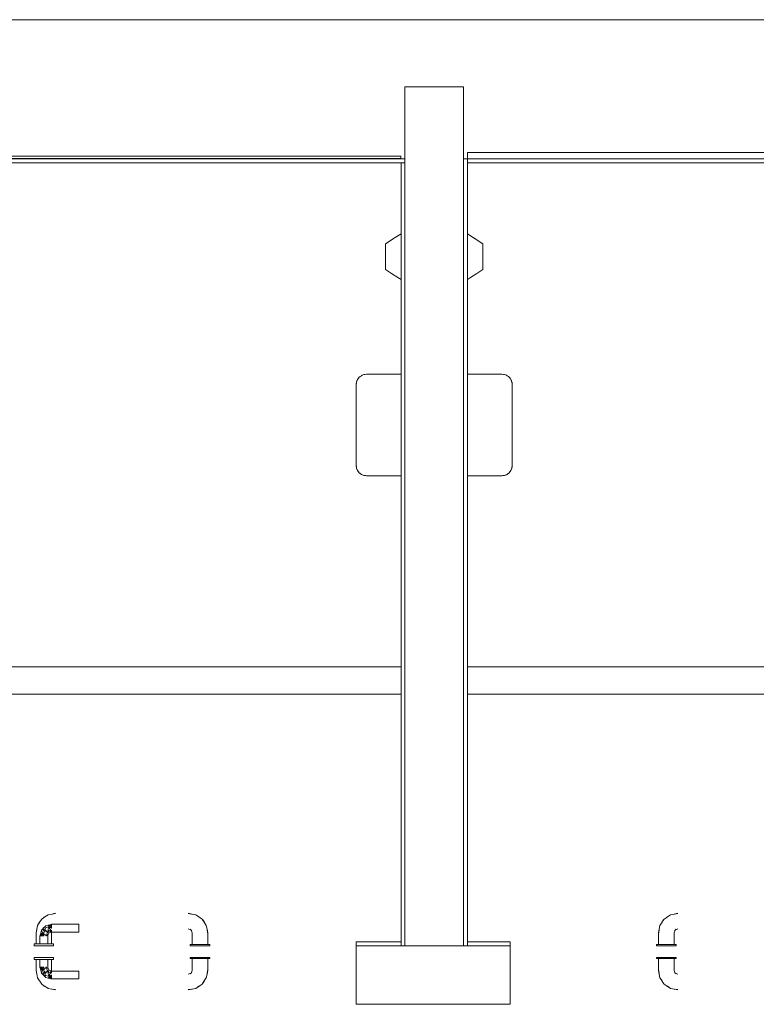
# Model space of a CAD drawing. Header units: millimetres. Extents: x 4480191 to 4481199, y -30324204 to -30323479.
# Tile 256 of 256: x 4480209.42 to 4480213.19, y -30323747.86 to -30323742.82. Entities that reach past the tile are written whole.
import ezdxf

# ---------------------------------------------------------------- set-up
doc = ezdxf.new("R2010")
doc.units = ezdxf.units.MM
for name, color, linetype, lineweight in [('IFC-Elemento construtivo genérico-Contorno', 253, 'Continuous', 5), ('IFC-Parede padrão-Contorno', 44, 'Continuous', 5), ('IFC-Porta-Contorno', 142, 'Continuous', 5), ('Nível 1', 2, 'Continuous', 60)]:
    doc.layers.add(name, color=color, linetype=linetype, lineweight=lineweight)

msp = doc.modelspace()

# ---------------------------------------------------------------- linework, layer by layer
at = {"layer": 'IFC-Elemento construtivo genérico-Contorno', "color": 8, "lineweight": 5}
for p, q in [((4480208.384, -30323743.5304), (4480211.3147, -30323743.5304)), ((4480208.4383, -30323743.5183), (4480211.369, -30323743.5183)), ((4480211.3147, -30323743.5304), (4480211.369, -30323743.5304)), ((4480211.369, -30323743.5185), (4480211.369, -30323743.5183)), ((4480211.369, -30323743.5304), (4480211.369, -30323743.5185)), ((4480211.7105, -30323743.4995), (4480211.7594, -30323743.4995)), ((4480211.7105, -30323743.531), (4480211.7105, -30323743.4995)), ((4480211.7105, -30323743.5316), (4480211.7105, -30323743.531)), ((4480211.7105, -30323743.5316), (4480214.3511, -30323743.5316)), ((4480211.7594, -30323743.4995), (4480214.4, -30323743.4995)), ((4480211.29, -30323743.9672), (4480211.34, -30323743.9352)), ((4480211.3219, -30323743.9468), (4480211.3538, -30323743.9264)), ((4480211.34, -30323743.9352), (4480211.37, -30323743.916)), ((4480211.3538, -30323743.9264), (4480211.37, -30323743.916)), ((4480211.71, -30323743.916), (4480211.79, -30323743.9672)), ((4480211.71, -30323743.916), (4480211.7263, -30323743.9264)), ((4480211.71, -30323743.916), (4480211.74, -30323743.9352)), ((4480211.7263, -30323743.9264), (4480211.7582, -30323743.9468)), ((4480211.74, -30323743.9352), (4480211.79, -30323743.9672)), ((4480211.29, -30323743.9672), (4480211.3219, -30323743.9468)), ((4480211.29, -30323743.9811), (4480211.29, -30323743.9672)), ((4480211.29, -30323743.988), (4480211.29, -30323743.9811)), ((4480211.29, -30323743.9949), (4480211.29, -30323743.988)), ((4480211.7582, -30323743.9468), (4480211.79, -30323743.9672)), ((4480211.79, -30323743.9811), (4480211.79, -30323743.9672)), ((4480211.79, -30323743.988), (4480211.79, -30323743.9811)), ((4480211.79, -30323743.9949), (4480211.79, -30323743.988)), ((4480211.29, -30323744.0045), (4480211.29, -30323743.9949)), ((4480211.29, -30323744.0141), (4480211.29, -30323744.0045)), ((4480211.29, -30323744.0237), (4480211.29, -30323744.0141)), ((4480211.29, -30323744.0332), (4480211.29, -30323744.0237)), ((4480211.29, -30323744.0428), (4480211.29, -30323744.0332)), ((4480211.79, -30323744.0045), (4480211.79, -30323743.9949)), ((4480211.79, -30323744.0141), (4480211.79, -30323744.0045)), ((4480211.79, -30323744.0237), (4480211.79, -30323744.0141)), ((4480211.79, -30323744.0332), (4480211.79, -30323744.0237)), ((4480211.79, -30323744.0428), (4480211.79, -30323744.0332)), ((4480211.29, -30323744.0524), (4480211.29, -30323744.0428)), ((4480211.29, -30323744.062), (4480211.29, -30323744.0524)), ((4480211.29, -30323744.0715), (4480211.29, -30323744.062)), ((4480211.29, -30323744.0785), (4480211.29, -30323744.0715)), ((4480211.29, -30323744.0854), (4480211.29, -30323744.0785)), ((4480211.29, -30323744.0943), (4480211.29, -30323744.0854)), ((4480211.79, -30323744.0524), (4480211.79, -30323744.0428)), ((4480211.79, -30323744.062), (4480211.79, -30323744.0524)), ((4480211.79, -30323744.0715), (4480211.79, -30323744.062)), ((4480211.79, -30323744.0785), (4480211.79, -30323744.0715)), ((4480211.79, -30323744.0854), (4480211.79, -30323744.0785)), ((4480211.79, -30323744.0943), (4480211.79, -30323744.0854)), ((4480211.29, -30323744.0992), (4480211.29, -30323744.0943)), ((4480211.29, -30323744.0992), (4480211.3219, -30323744.1196)), ((4480211.3219, -30323744.1196), (4480211.3538, -30323744.14)), ((4480211.3538, -30323744.14), (4480211.37, -30323744.1504)), ((4480211.71, -30323744.1504), (4480211.7263, -30323744.14)), ((4480211.7263, -30323744.14), (4480211.7582, -30323744.1196)), ((4480211.7582, -30323744.1196), (4480211.79, -30323744.0992)), ((4480211.79, -30323744.0992), (4480211.79, -30323744.0943)), ((4480211.1599, -30323744.6478), (4480211.1668, -30323744.643)), ((4480211.1668, -30323744.643), (4480211.1701, -30323744.6412)), ((4480211.169, -30323744.6419), (4480211.1692, -30323744.6417)), ((4480211.1692, -30323744.6417), (4480211.1701, -30323744.6412)), ((4480211.1701, -30323744.6412), (4480211.1798, -30323744.6376)), ((4480211.1701, -30323744.6412), (4480211.1704, -30323744.6411)), ((4480211.1701, -30323744.6412), (4480211.1703, -30323744.6412)), ((4480211.1701, -30323744.6412), (4480211.1704, -30323744.6412)), ((4480211.1798, -30323744.6376), (4480211.1816, -30323744.6372)), ((4480211.181, -30323744.6373), (4480211.1811, -30323744.6373)), ((4480211.1811, -30323744.6373), (4480211.1816, -30323744.6372)), ((4480211.1816, -30323744.6372), (4480211.1936, -30323744.6358)), ((4480211.1816, -30323744.6372), (4480211.1848, -30323744.6368)), ((4480211.1816, -30323744.6372), (4480211.1832, -30323744.637)), ((4480211.1832, -30323744.637), (4480211.1936, -30323744.6358)), ((4480211.1832, -30323744.637), (4480211.1849, -30323744.6368)), ((4480211.1832, -30323744.637), (4480211.1851, -30323744.6368)), ((4480211.1832, -30323744.637), (4480211.1839, -30323744.6369)), ((4480211.1832, -30323744.637), (4480211.1845, -30323744.6369)), ((4480211.1832, -30323744.637), (4480211.1836, -30323744.637)), ((4480211.1848, -30323744.6368), (4480211.1936, -30323744.6358)), ((4480211.1936, -30323744.6358), (4480211.37, -30323744.6358)), ((4480211.71, -30323744.6358), (4480211.8864, -30323744.6358)), ((4480211.8864, -30323744.6358), (4480211.8952, -30323744.6368)), ((4480211.8864, -30323744.6358), (4480211.8969, -30323744.637)), ((4480211.8864, -30323744.6358), (4480211.8985, -30323744.6372)), ((4480211.8952, -30323744.6368), (4480211.8969, -30323744.637)), ((4480211.8952, -30323744.6368), (4480211.8985, -30323744.6372)), ((4480211.8952, -30323744.6368), (4480211.8969, -30323744.637)), ((4480211.8955, -30323744.6368), (4480211.8969, -30323744.637)), ((4480211.8958, -30323744.6369), (4480211.8969, -30323744.637)), ((4480211.8963, -30323744.6369), (4480211.8969, -30323744.637)), ((4480211.8965, -30323744.637), (4480211.8969, -30323744.637)), ((4480211.8969, -30323744.637), (4480211.8985, -30323744.6372)), ((4480211.8985, -30323744.6372), (4480211.899, -30323744.6373)), ((4480211.8985, -30323744.6372), (4480211.9003, -30323744.6376)), ((4480211.899, -30323744.6373), (4480211.899, -30323744.6373)), ((4480211.9003, -30323744.6376), (4480211.9099, -30323744.6412)), ((4480211.9096, -30323744.6411), (4480211.9099, -30323744.6412)), ((4480211.9097, -30323744.6412), (4480211.9099, -30323744.6412)), ((4480211.9097, -30323744.6412), (4480211.9099, -30323744.6412)), ((4480211.9099, -30323744.6412), (4480211.9108, -30323744.6417)), ((4480211.9099, -30323744.6412), (4480211.9132, -30323744.643)), ((4480211.9108, -30323744.6417), (4480211.9111, -30323744.6419)), ((4480211.9132, -30323744.643), (4480211.9201, -30323744.6478)), ((4480211.14, -30323744.6894), (4480211.1413, -30323744.6778)), ((4480211.14, -30323744.691), (4480211.1408, -30323744.6844)), ((4480211.14, -30323744.691), (4480211.14, -30323744.6894)), ((4480211.14, -30323744.6956), (4480211.14, -30323744.691)), ((4480211.14, -30323744.703), (4480211.14, -30323744.6956)), ((4480211.1408, -30323744.6844), (4480211.1422, -30323744.6758)), ((4480211.1413, -30323744.6778), (4480211.1418, -30323744.6755)), ((4480211.1418, -30323744.6755), (4480211.145, -30323744.6667)), ((4480211.144, -30323744.6691), (4480211.1445, -30323744.6679)), ((4480211.144, -30323744.6696), (4480211.144, -30323744.6691)), ((4480211.1445, -30323744.6679), (4480211.145, -30323744.6667)), ((4480211.145, -30323744.6667), (4480211.1472, -30323744.6626)), ((4480211.1472, -30323744.6626), (4480211.1514, -30323744.6564)), ((4480211.1493, -30323744.6595), (4480211.1502, -30323744.658)), ((4480211.1502, -30323744.658), (4480211.1514, -30323744.6564)), ((4480211.1514, -30323744.6564), (4480211.1557, -30323744.6515)), ((4480211.1557, -30323744.6515), (4480211.1599, -30323744.6478)), ((4480211.1582, -30323744.6493), (4480211.1587, -30323744.6487)), ((4480211.1587, -30323744.6487), (4480211.1599, -30323744.6478)), ((4480211.9201, -30323744.6478), (4480211.9243, -30323744.6515)), ((4480211.9202, -30323744.6478), (4480211.9213, -30323744.6487)), ((4480211.9213, -30323744.6487), (4480211.9219, -30323744.6493)), ((4480211.9243, -30323744.6515), (4480211.9287, -30323744.6564)), ((4480211.9287, -30323744.6564), (4480211.9299, -30323744.658)), ((4480211.9287, -30323744.6564), (4480211.9328, -30323744.6626)), ((4480211.9299, -30323744.658), (4480211.9307, -30323744.6595)), ((4480211.9328, -30323744.6626), (4480211.935, -30323744.6667)), ((4480211.935, -30323744.6667), (4480211.9355, -30323744.6679)), ((4480211.935, -30323744.6667), (4480211.9382, -30323744.6755)), ((4480211.9355, -30323744.6679), (4480211.936, -30323744.6691)), ((4480211.936, -30323744.6696), (4480211.936, -30323744.6691)), ((4480211.9379, -30323744.6758), (4480211.9392, -30323744.6844)), ((4480211.9382, -30323744.6755), (4480211.9388, -30323744.6778)), ((4480211.9388, -30323744.6778), (4480211.94, -30323744.6894)), ((4480211.9392, -30323744.6844), (4480211.94, -30323744.691)), ((4480211.94, -30323745.1022), (4480211.94, -30323744.6894)), ((4480211.94, -30323744.691), (4480211.94, -30323744.6894)), ((4480211.94, -30323744.6956), (4480211.94, -30323744.691)), ((4480211.94, -30323744.703), (4480211.94, -30323744.6956)), ((4480211.14, -30323744.7126), (4480211.14, -30323744.703)), ((4480211.14, -30323744.7238), (4480211.14, -30323744.7126)), ((4480211.14, -30323744.7358), (4480211.14, -30323744.7238)), ((4480211.14, -30323745.0558), (4480211.14, -30323744.7358)), ((4480211.94, -30323744.7126), (4480211.94, -30323744.703)), ((4480211.94, -30323744.7238), (4480211.94, -30323744.7126)), ((4480211.94, -30323744.7358), (4480211.94, -30323744.7238)), ((4480211.94, -30323745.0558), (4480211.94, -30323744.7358)), ((4480211.14, -30323745.0678), (4480211.14, -30323745.0558)), ((4480211.14, -30323745.079), (4480211.14, -30323745.0678)), ((4480211.14, -30323745.0886), (4480211.14, -30323745.079)), ((4480211.14, -30323745.096), (4480211.14, -30323745.0886)), ((4480211.14, -30323745.1006), (4480211.14, -30323745.096)), ((4480211.94, -30323745.0678), (4480211.94, -30323745.0558)), ((4480211.94, -30323745.079), (4480211.94, -30323745.0678)), ((4480211.94, -30323745.0886), (4480211.94, -30323745.079)), ((4480211.94, -30323745.096), (4480211.94, -30323745.0886)), ((4480211.94, -30323745.1006), (4480211.94, -30323745.096)), ((4480211.14, -30323745.1022), (4480211.14, -30323745.1006)), ((4480211.14, -30323745.1006), (4480211.1408, -30323745.1073)), ((4480211.14, -30323745.1022), (4480211.1418, -30323745.1161)), ((4480211.14, -30323745.1022), (4480211.1414, -30323745.1141)), ((4480211.1408, -30323745.1073), (4480211.1419, -30323745.1149)), ((4480211.1414, -30323745.1141), (4480211.1418, -30323745.1161)), ((4480211.1418, -30323745.1161), (4480211.1447, -30323745.1237)), ((4480211.1418, -30323745.1161), (4480211.1472, -30323745.129)), ((4480211.144, -30323745.1225), (4480211.144, -30323745.1219)), ((4480211.144, -30323745.1225), (4480211.1447, -30323745.1237)), ((4480211.144, -30323745.1225), (4480211.1447, -30323745.1237)), ((4480211.1447, -30323745.1237), (4480211.1453, -30323745.1254)), ((4480211.1453, -30323745.1254), (4480211.1472, -30323745.129)), ((4480211.1472, -30323745.129), (4480211.1508, -30323745.1343)), ((4480211.1472, -30323745.129), (4480211.1557, -30323745.1401)), ((4480211.1495, -30323745.1323), (4480211.1502, -30323745.1336)), ((4480211.1495, -30323745.1323), (4480211.1502, -30323745.1336)), ((4480211.1502, -30323745.1336), (4480211.1508, -30323745.1343)), ((4480211.1502, -30323745.1336), (4480211.1508, -30323745.1343)), ((4480211.1508, -30323745.1343), (4480211.1517, -30323745.1356)), ((4480211.1517, -30323745.1356), (4480211.1557, -30323745.1401)), ((4480211.1557, -30323745.1401), (4480211.1592, -30323745.1432)), ((4480211.1557, -30323745.1401), (4480211.1668, -30323745.1486)), ((4480211.1582, -30323745.1423), (4480211.1587, -30323745.1429)), ((4480211.1582, -30323745.1424), (4480211.1587, -30323745.1429)), ((4480211.1587, -30323745.1429), (4480211.1592, -30323745.1432)), ((4480211.1587, -30323745.1429), (4480211.1592, -30323745.1432)), ((4480211.1592, -30323745.1432), (4480211.1602, -30323745.1441)), ((4480211.1602, -30323745.1441), (4480211.1668, -30323745.1486)), ((4480211.1668, -30323745.1486), (4480211.1704, -30323745.1505)), ((4480211.1668, -30323745.1486), (4480211.1798, -30323745.154)), ((4480211.169, -30323745.1498), (4480211.1692, -30323745.1499)), ((4480211.169, -30323745.1498), (4480211.1692, -30323745.1499)), ((4480211.1692, -30323745.1499), (4480211.1694, -30323745.15)), ((4480211.1692, -30323745.1499), (4480211.1695, -30323745.15)), ((4480211.1704, -30323745.1505), (4480211.176, -30323745.1525)), ((4480211.9003, -30323745.154), (4480211.9132, -30323745.1486)), ((4480211.9033, -30323745.1527), (4480211.9097, -30323745.1505)), ((4480211.904, -30323745.1525), (4480211.9097, -30323745.1505)), ((4480211.9068, -30323745.1513), (4480211.9132, -30323745.1486)), ((4480211.9097, -30323745.1505), (4480211.9132, -30323745.1486)), ((4480211.9106, -30323745.15), (4480211.9108, -30323745.1499)), ((4480211.9106, -30323745.15), (4480211.9108, -30323745.1499)), ((4480211.9108, -30323745.1499), (4480211.9111, -30323745.1498)), ((4480211.9108, -30323745.1499), (4480211.9111, -30323745.1498)), ((4480211.9132, -30323745.1486), (4480211.9243, -30323745.1401)), ((4480211.9132, -30323745.1486), (4480211.9198, -30323745.1441)), ((4480211.9198, -30323745.1441), (4480211.9243, -30323745.1401)), ((4480211.9209, -30323745.1432), (4480211.9213, -30323745.1429)), ((4480211.9209, -30323745.1432), (4480211.9213, -30323745.1429)), ((4480211.9213, -30323745.1429), (4480211.9218, -30323745.1424)), ((4480211.9213, -30323745.1429), (4480211.9218, -30323745.1424)), ((4480211.9243, -30323745.1401), (4480211.9328, -30323745.129)), ((4480211.9243, -30323745.1401), (4480211.9283, -30323745.1356)), ((4480211.9283, -30323745.1356), (4480211.9328, -30323745.129)), ((4480211.9293, -30323745.1343), (4480211.9299, -30323745.1336)), ((4480211.9293, -30323745.1343), (4480211.9299, -30323745.1336)), ((4480211.9299, -30323745.1336), (4480211.9306, -30323745.1323)), ((4480211.9299, -30323745.1336), (4480211.9306, -30323745.1323)), ((4480211.9328, -30323745.129), (4480211.9382, -30323745.1161)), ((4480211.9328, -30323745.129), (4480211.9347, -30323745.1254)), ((4480211.9347, -30323745.1254), (4480211.9382, -30323745.1161)), ((4480211.9354, -30323745.1237), (4480211.936, -30323745.1225)), ((4480211.9354, -30323745.1237), (4480211.936, -30323745.1225)), ((4480211.936, -30323745.1225), (4480211.936, -30323745.1219)), ((4480211.9382, -30323745.1161), (4480211.94, -30323745.1022)), ((4480211.9382, -30323745.1149), (4480211.9392, -30323745.1073)), ((4480211.9382, -30323745.1161), (4480211.9387, -30323745.1141)), ((4480211.9387, -30323745.1141), (4480211.94, -30323745.1022)), ((4480211.9392, -30323745.1073), (4480211.94, -30323745.1006)), ((4480211.94, -30323745.1022), (4480211.94, -30323745.1006)), ((4480211.176, -30323745.1525), (4480211.1767, -30323745.1527)), ((4480211.1798, -30323745.154), (4480211.1817, -30323745.1545)), ((4480211.1798, -30323745.154), (4480211.1936, -30323745.1558)), ((4480211.1798, -30323745.154), (4480211.1839, -30323745.1545)), ((4480211.1798, -30323745.154), (4480211.1818, -30323745.1543)), ((4480211.181, -30323745.1543), (4480211.1811, -30323745.1543)), ((4480211.181, -30323745.1543), (4480211.1811, -30323745.1543)), ((4480211.1811, -30323745.1543), (4480211.1811, -30323745.1543)), ((4480211.1811, -30323745.1543), (4480211.1811, -30323745.1543)), ((4480211.1817, -30323745.1545), (4480211.1936, -30323745.1558)), ((4480211.1817, -30323745.1545), (4480211.1849, -30323745.1548)), ((4480211.1817, -30323745.1545), (4480211.1865, -30323745.155)), ((4480211.1817, -30323745.1545), (4480211.1881, -30323745.1552)), ((4480211.1818, -30323745.1543), (4480211.1839, -30323745.1545)), ((4480211.1838, -30323745.1545), (4480211.1881, -30323745.1552)), ((4480211.1839, -30323745.1545), (4480211.187, -30323745.1549)), ((4480211.1839, -30323745.1545), (4480211.1936, -30323745.1558)), ((4480211.1849, -30323745.1548), (4480211.1936, -30323745.1558)), ((4480211.1865, -30323745.155), (4480211.1936, -30323745.1558)), ((4480211.187, -30323745.1549), (4480211.1936, -30323745.1558)), ((4480211.1872, -30323745.155), (4480211.1936, -30323745.1558)), ((4480211.1881, -30323745.1552), (4480211.1936, -30323745.1558)), ((4480211.1936, -30323745.1558), (4480211.37, -30323745.1558)), ((4480211.71, -30323745.1558), (4480211.8864, -30323745.1558)), ((4480211.8864, -30323745.1558), (4480211.9003, -30323745.154)), ((4480211.8864, -30323745.1558), (4480211.8987, -30323745.1544)), ((4480211.8864, -30323745.1558), (4480211.8984, -30323745.1545)), ((4480211.8864, -30323745.1558), (4480211.8952, -30323745.1548)), ((4480211.8864, -30323745.1558), (4480211.8936, -30323745.155)), ((4480211.8864, -30323745.1558), (4480211.892, -30323745.1552)), ((4480211.892, -30323745.1552), (4480211.9003, -30323745.154)), ((4480211.893, -30323745.1549), (4480211.9003, -30323745.154)), ((4480211.893, -30323745.1549), (4480211.8941, -30323745.1548)), ((4480211.8936, -30323745.155), (4480211.8952, -30323745.1548)), ((4480211.8941, -30323745.1548), (4480211.9003, -30323745.154)), ((4480211.8952, -30323745.1548), (4480211.8984, -30323745.1545)), ((4480211.8952, -30323745.1548), (4480211.8968, -30323745.1546)), ((4480211.8984, -30323745.1545), (4480211.9003, -30323745.154)), ((4480211.8989, -30323745.1543), (4480211.899, -30323745.1543)), ((4480211.8989, -30323745.1543), (4480211.899, -30323745.1543)), ((4480211.899, -30323745.1543), (4480211.899, -30323745.1543)), ((4480211.899, -30323745.1543), (4480211.8991, -30323745.1543)), ((4480211.9003, -30323745.154), (4480211.9035, -30323745.1526)), ((4480211.9034, -30323745.1527), (4480211.904, -30323745.1525)), ((4480211.9034, -30323745.1527), (4480211.904, -30323745.1525)), ((4480211.9035, -30323745.1526), (4480211.9068, -30323745.1513))]:
    msp.add_line(p, q, dxfattribs=at)
at = {"layer": 'IFC-Parede padrão-Contorno', "color": 8, "lineweight": 5}
for p, q in [((4480211.39, -30323743.1632), (4480211.4825, -30323743.1632)), ((4480211.39, -30323746.1111), (4480211.39, -30323743.1632)), ((4480211.4825, -30323743.1632), (4480211.69, -30323743.1632)), ((4480211.69, -30323744.519), (4480211.69, -30323743.1632)), ((4480207.2886, -30323743.5323), (4480211.39, -30323743.5323)), ((4480211.69, -30323743.5323), (4480211.6944, -30323743.5323)), ((4480211.69, -30323744.5937), (4480211.69, -30323743.5323)), ((4480211.6944, -30323743.5323), (4480211.71, -30323743.5323)), ((4480211.71, -30323744.4086), (4480211.71, -30323743.5323)), ((4480211.71, -30323743.5323), (4480212.9499, -30323743.5323)), ((4480212.9499, -30323743.5323), (4480217.4134, -30323743.5323)), ((4480206.1494, -30323743.5523), (4480210.2507, -30323743.5523)), ((4480210.2507, -30323743.5523), (4480211.39, -30323743.5523)), ((4480211.37, -30323746.6913), (4480211.37, -30323743.5523)), ((4480211.71, -30323743.5523), (4480216.1736, -30323743.5523)), ((4480211.71, -30323747.5632), (4480211.71, -30323744.4086)), ((4480211.69, -30323747.5632), (4480211.69, -30323744.5937)), ((4480205.92, -30323746.1344), (4480211.37, -30323746.1344)), ((4480211.39, -30323747.5632), (4480211.39, -30323746.1111)), ((4480211.71, -30323746.1344), (4480218.969, -30323746.1344)), ((4480205.86, -30323746.2744), (4480211.37, -30323746.2744)), ((4480211.71, -30323746.2744), (4480218.969, -30323746.2744)), ((4480211.37, -30323747.5632), (4480211.37, -30323746.6913)), ((4480211.14, -30323747.5432), (4480211.1532, -30323747.5432)), ((4480211.14, -30323747.5621), (4480211.14, -30323747.5432)), ((4480211.14, -30323747.5632), (4480211.14, -30323747.5621)), ((4480211.14, -30323747.5804), (4480211.14, -30323747.5632)), ((4480211.14, -30323747.5632), (4480211.3239, -30323747.5632)), ((4480211.1532, -30323747.5432), (4480211.37, -30323747.5432)), ((4480211.1851, -30323747.5632), (4480211.929, -30323747.5632)), ((4480211.71, -30323747.5432), (4480211.7576, -30323747.5432)), ((4480211.7576, -30323747.5432), (4480211.929, -30323747.5432)), ((4480211.929, -30323747.5444), (4480211.929, -30323747.5432)), ((4480211.929, -30323747.5632), (4480211.929, -30323747.5444)), ((4480211.929, -30323747.8461), (4480211.929, -30323747.5632)), ((4480211.14, -30323747.8632), (4480211.14, -30323747.5804)), ((4480211.14, -30323747.8632), (4480211.8839, -30323747.8632)), ((4480211.8839, -30323747.8632), (4480211.929, -30323747.8632)), ((4480211.929, -30323747.8632), (4480211.929, -30323747.8461))]:
    msp.add_line(p, q, dxfattribs=at)
at = {"layer": 'IFC-Porta-Contorno', "color": 8, "lineweight": 5}
for p, q in [((4480209.5293, -30323747.4265), (4480209.5425, -30323747.4166)), ((4480209.5377, -30323747.4204), (4480209.5455, -30323747.4157)), ((4480209.5425, -30323747.4166), (4480209.5485, -30323747.4137)), ((4480209.5455, -30323747.4157), (4480209.5618, -30323747.4048)), ((4480209.5618, -30323747.4048), (4480209.5805, -30323747.4011)), ((4480209.5805, -30323747.4011), (4480209.6, -30323747.3972)), ((4480209.5805, -30323747.4011), (4480209.5829, -30323747.4007)), ((4480209.5829, -30323747.4007), (4480209.6, -30323747.3986)), ((4480210.28, -30323747.3972), (4480210.2995, -30323747.4011)), ((4480210.28, -30323747.3986), (4480210.2972, -30323747.4007)), ((4480210.2972, -30323747.4007), (4480210.2995, -30323747.4011)), ((4480210.2976, -30323747.4007), (4480210.2987, -30323747.4009)), ((4480210.2987, -30323747.4009), (4480210.3183, -30323747.4048)), ((4480210.3183, -30323747.4048), (4480210.3345, -30323747.4157)), ((4480210.3287, -30323747.4118), (4480210.3413, -30323747.4195)), ((4480210.3413, -30323747.4195), (4480210.3507, -30323747.4265)), ((4480212.7183, -30323747.4265), (4480212.7278, -30323747.4195)), ((4480212.7278, -30323747.4195), (4480212.7403, -30323747.4118)), ((4480212.7345, -30323747.4157), (4480212.7507, -30323747.4048)), ((4480212.7507, -30323747.4048), (4480212.7704, -30323747.4009)), ((4480212.7695, -30323747.4011), (4480212.789, -30323747.3972)), ((4480212.7695, -30323747.4011), (4480212.7718, -30323747.4007)), ((4480212.7704, -30323747.4009), (4480212.7714, -30323747.4007)), ((4480212.7718, -30323747.4007), (4480212.789, -30323747.3986)), ((4480209.5036, -30323747.4786), (4480209.5076, -30323747.459)), ((4480209.5076, -30323747.459), (4480209.5185, -30323747.4427)), ((4480209.5146, -30323747.4485), (4480209.5222, -30323747.436)), ((4480209.5222, -30323747.436), (4480209.5293, -30323747.4265)), ((4480209.5293, -30323747.4265), (4480209.5377, -30323747.4204)), ((4480209.5336, -30323747.4777), (4480209.5445, -30323747.4668)), ((4480209.539, -30323747.4723), (4480209.5445, -30323747.4668)), ((4480209.5445, -30323747.4668), (4480209.55, -30323747.4613)), ((4480209.5492, -30323747.4713), (4480209.5634, -30323747.4666)), ((4480209.55, -30323747.4613), (4480209.563, -30323747.4578)), ((4480209.5614, -30323747.4842), (4480209.5634, -30323747.4666)), ((4480209.563, -30323747.4578), (4480209.5715, -30323747.4555)), ((4480209.563, -30323747.4578), (4480209.58, -30323747.4632)), ((4480209.563, -30323747.4578), (4480209.58, -30323747.4732)), ((4480209.5634, -30323747.4666), (4480209.58, -30323747.4906)), ((4480209.5634, -30323747.4666), (4480209.58, -30323747.4732)), ((4480209.5715, -30323747.4555), (4480209.5758, -30323747.4544)), ((4480209.5715, -30323747.4555), (4480209.58, -30323747.4632)), ((4480209.5758, -30323747.4544), (4480209.58, -30323747.4532)), ((4480209.58, -30323747.4532), (4480209.72, -30323747.4532)), ((4480209.58, -30323747.4591), (4480209.58, -30323747.4559)), ((4480209.58, -30323747.4632), (4480209.58, -30323747.4591)), ((4480209.58, -30323747.4681), (4480209.58, -30323747.4632)), ((4480209.58, -30323747.4732), (4480209.58, -30323747.4681)), ((4480209.72, -30323747.4539), (4480209.72, -30323747.4532)), ((4480209.72, -30323747.4559), (4480209.72, -30323747.4539)), ((4480209.72, -30323747.4591), (4480209.72, -30323747.4559)), ((4480209.72, -30323747.4632), (4480209.72, -30323747.4591)), ((4480209.72, -30323747.4681), (4480209.72, -30323747.4632)), ((4480209.72, -30323747.4732), (4480209.72, -30323747.4681)), ((4480210.3507, -30323747.4265), (4480210.3569, -30323747.4349)), ((4480210.3507, -30323747.4265), (4480210.3607, -30323747.4397)), ((4480210.3569, -30323747.4349), (4480210.3616, -30323747.4427)), ((4480210.3607, -30323747.4397), (4480210.3636, -30323747.4457)), ((4480210.3616, -30323747.4427), (4480210.3724, -30323747.459)), ((4480210.3724, -30323747.459), (4480210.3761, -30323747.4777)), ((4480212.6929, -30323747.4777), (4480212.6966, -30323747.459)), ((4480212.6966, -30323747.459), (4480212.7075, -30323747.4427)), ((4480212.7055, -30323747.4457), (4480212.7083, -30323747.4397)), ((4480212.7075, -30323747.4427), (4480212.7121, -30323747.4349)), ((4480212.7083, -30323747.4397), (4480212.7183, -30323747.4265)), ((4480212.7121, -30323747.4349), (4480212.7183, -30323747.4265)), ((4480209.5, -30323747.4972), (4480209.5039, -30323747.4777)), ((4480209.5, -30323747.5532), (4480209.5, -30323747.4972)), ((4480209.5014, -30323747.4972), (4480209.5035, -30323747.4801)), ((4480209.5035, -30323747.4801), (4480209.5039, -30323747.4777)), ((4480209.5035, -30323747.4796), (4480209.5036, -30323747.4786)), ((4480209.52, -30323747.5132), (4480209.5212, -30323747.509)), ((4480209.52, -30323747.5532), (4480209.52, -30323747.5132)), ((4480209.5212, -30323747.509), (4480209.5223, -30323747.5047)), ((4480209.5223, -30323747.5047), (4480209.5246, -30323747.4963)), ((4480209.5223, -30323747.5047), (4480209.53, -30323747.5132)), ((4480209.5227, -30323747.5132), (4480209.5259, -30323747.5132)), ((4480209.5246, -30323747.4963), (4480209.5281, -30323747.4832)), ((4480209.5246, -30323747.4963), (4480209.54, -30323747.5132)), ((4480209.5246, -30323747.4963), (4480209.53, -30323747.5132)), ((4480209.5259, -30323747.5132), (4480209.53, -30323747.5132)), ((4480209.5281, -30323747.4832), (4480209.5336, -30323747.4777)), ((4480209.5281, -30323747.4832), (4480209.5334, -30323747.4966)), ((4480209.53, -30323747.5132), (4480209.5348, -30323747.5132)), ((4480209.5334, -30323747.4966), (4480209.5449, -30323747.4921)), ((4480209.5334, -30323747.4966), (4480209.5542, -30323747.5132)), ((4480209.5334, -30323747.4966), (4480209.54, -30323747.5132)), ((4480209.5336, -30323747.4777), (4480209.539, -30323747.4723)), ((4480209.5336, -30323747.4777), (4480209.5448, -30323747.4792)), ((4480209.5336, -30323747.4777), (4480209.5449, -30323747.4921)), ((4480209.5348, -30323747.5132), (4480209.54, -30323747.5132)), ((4480209.5448, -30323747.4792), (4480209.5492, -30323747.4713)), ((4480209.5448, -30323747.4792), (4480209.5449, -30323747.4921)), ((4480209.5448, -30323747.4792), (4480209.558, -30323747.4951)), ((4480209.55, -30323747.5132), (4480209.5542, -30323747.5132)), ((4480209.5542, -30323747.5132), (4480209.5562, -30323747.5036)), ((4480209.5562, -30323747.5036), (4480209.558, -30323747.4951)), ((4480209.5562, -30323747.5036), (4480209.56, -30323747.5132)), ((4480209.558, -30323747.4951), (4480209.5614, -30323747.4842)), ((4480209.56, -30323747.5132), (4480209.5629, -30323747.5062)), ((4480209.56, -30323747.5532), (4480209.56, -30323747.5132)), ((4480209.5614, -30323747.4842), (4480209.58, -30323747.4906)), ((4480209.5614, -30323747.4842), (4480209.58, -30323747.4932)), ((4480209.5614, -30323747.4842), (4480209.5659, -30323747.4991)), ((4480209.5629, -30323747.5062), (4480209.5659, -30323747.4991)), ((4480209.5659, -30323747.4991), (4480209.5729, -30323747.4962)), ((4480209.5729, -30323747.4962), (4480209.58, -30323747.4932)), ((4480209.58, -30323747.4874), (4480209.58, -30323747.4832)), ((4480209.58, -30323747.4906), (4480209.58, -30323747.4874)), ((4480209.58, -30323747.4972), (4480209.5817, -30323747.4932)), ((4480209.58, -30323747.4932), (4480209.72, -30323747.4932)), ((4480209.58, -30323747.5532), (4480209.58, -30323747.4972)), ((4480209.72, -30323747.4784), (4480209.72, -30323747.4732)), ((4480209.72, -30323747.4832), (4480209.72, -30323747.4784)), ((4480209.72, -30323747.4874), (4480209.72, -30323747.4832)), ((4480209.72, -30323747.4906), (4480209.72, -30323747.4874)), ((4480209.72, -30323747.4925), (4480209.72, -30323747.4906)), ((4480209.72, -30323747.4932), (4480209.72, -30323747.4925)), ((4480210.28, -30323747.4772), (4480210.2941, -30323747.4831)), ((4480210.2894, -30323747.4788), (4480210.2981, -30323747.4867)), ((4480210.2942, -30323747.4831), (4480210.3, -30323747.4972)), ((4480210.3, -30323747.5572), (4480210.3, -30323747.4972)), ((4480210.3761, -30323747.4777), (4480210.3766, -30323747.4801)), ((4480210.3761, -30323747.4777), (4480210.38, -30323747.4972)), ((4480210.3766, -30323747.4801), (4480210.3787, -30323747.4972)), ((4480210.38, -30323747.5572), (4480210.38, -30323747.4972)), ((4480212.689, -30323747.4972), (4480212.6929, -30323747.4777)), ((4480212.689, -30323747.5572), (4480212.689, -30323747.4972)), ((4480212.6904, -30323747.4972), (4480212.6924, -30323747.4801)), ((4480212.6924, -30323747.4801), (4480212.6929, -30323747.4777)), ((4480212.769, -30323747.4972), (4480212.7748, -30323747.4831)), ((4480212.769, -30323747.5572), (4480212.769, -30323747.4972)), ((4480212.7709, -30323747.4867), (4480212.7796, -30323747.4788)), ((4480212.7749, -30323747.4831), (4480212.789, -30323747.4772)), ((4480209.49, -30323747.5632), (4480209.49, -30323747.5532)), ((4480209.49, -30323747.5532), (4480209.4917, -30323747.5532)), ((4480209.49, -30323747.5632), (4480209.4917, -30323747.5632)), ((4480209.4917, -30323747.5532), (4480209.4967, -30323747.5532)), ((4480209.4917, -30323747.5632), (4480209.4967, -30323747.5632)), ((4480209.4967, -30323747.5532), (4480209.5047, -30323747.5532)), ((4480209.4967, -30323747.5632), (4480209.5047, -30323747.5632)), ((4480209.5047, -30323747.5532), (4480209.515, -30323747.5532)), ((4480209.5047, -30323747.5632), (4480209.515, -30323747.5632)), ((4480209.515, -30323747.5532), (4480209.5271, -30323747.5532)), ((4480209.515, -30323747.5632), (4480209.5271, -30323747.5632)), ((4480209.5259, -30323747.5532), (4480209.53, -30323747.5532)), ((4480209.5271, -30323747.5532), (4480209.54, -30323747.5532)), ((4480209.5271, -30323747.5632), (4480209.54, -30323747.5632)), ((4480209.54, -30323747.5532), (4480209.553, -30323747.5532)), ((4480209.54, -30323747.5632), (4480209.553, -30323747.5632)), ((4480209.55, -30323747.5532), (4480209.5542, -30323747.5532)), ((4480209.553, -30323747.5532), (4480209.565, -30323747.5532)), ((4480209.553, -30323747.5632), (4480209.565, -30323747.5632)), ((4480209.565, -30323747.5532), (4480209.5754, -30323747.5532)), ((4480209.565, -30323747.5632), (4480209.5754, -30323747.5632)), ((4480209.5754, -30323747.5532), (4480209.5833, -30323747.5532)), ((4480209.5754, -30323747.5632), (4480209.5833, -30323747.5632)), ((4480209.5833, -30323747.5532), (4480209.5883, -30323747.5532)), ((4480209.5833, -30323747.5632), (4480209.5883, -30323747.5632)), ((4480209.5883, -30323747.5532), (4480209.59, -30323747.5532)), ((4480209.5883, -30323747.5632), (4480209.59, -30323747.5632)), ((4480209.59, -30323747.5632), (4480209.59, -30323747.5532)), ((4480210.29, -30323747.5632), (4480210.29, -30323747.5572)), ((4480210.29, -30323747.5572), (4480210.2917, -30323747.5572)), ((4480210.29, -30323747.5632), (4480210.2917, -30323747.5632)), ((4480210.2917, -30323747.5572), (4480210.2967, -30323747.5572)), ((4480210.2917, -30323747.5632), (4480210.2967, -30323747.5632)), ((4480210.2967, -30323747.5572), (4480210.3047, -30323747.5572)), ((4480210.2967, -30323747.5632), (4480210.3047, -30323747.5632)), ((4480210.3014, -30323747.5572), (4480210.3054, -30323747.5572)), ((4480210.3047, -30323747.5572), (4480210.315, -30323747.5572)), ((4480210.3047, -30323747.5632), (4480210.315, -30323747.5632)), ((4480210.3117, -30323747.5572), (4480210.32, -30323747.5572)), ((4480210.315, -30323747.5572), (4480210.3271, -30323747.5572)), ((4480210.315, -30323747.5632), (4480210.3271, -30323747.5632)), ((4480210.32, -30323747.5572), (4480210.3297, -30323747.5572)), ((4480210.3271, -30323747.5572), (4480210.34, -30323747.5572)), ((4480210.3271, -30323747.5632), (4480210.34, -30323747.5632)), ((4480210.34, -30323747.5572), (4480210.353, -30323747.5572)), ((4480210.34, -30323747.5632), (4480210.353, -30323747.5632)), ((4480210.3504, -30323747.5572), (4480210.36, -30323747.5572)), ((4480210.353, -30323747.5572), (4480210.365, -30323747.5572)), ((4480210.353, -30323747.5632), (4480210.365, -30323747.5632)), ((4480210.36, -30323747.5572), (4480210.3683, -30323747.5572)), ((4480210.365, -30323747.5572), (4480210.3754, -30323747.5572)), ((4480210.365, -30323747.5632), (4480210.3754, -30323747.5632)), ((4480210.3747, -30323747.5572), (4480210.3787, -30323747.5572)), ((4480210.3754, -30323747.5572), (4480210.3833, -30323747.5572)), ((4480210.3754, -30323747.5632), (4480210.3833, -30323747.5632)), ((4480210.3833, -30323747.5572), (4480210.3883, -30323747.5572)), ((4480210.3833, -30323747.5632), (4480210.3883, -30323747.5632)), ((4480210.3883, -30323747.5572), (4480210.39, -30323747.5572)), ((4480210.3883, -30323747.5632), (4480210.39, -30323747.5632)), ((4480210.39, -30323747.5632), (4480210.39, -30323747.5572)), ((4480212.679, -30323747.5632), (4480212.679, -30323747.5572)), ((4480212.679, -30323747.5572), (4480212.6807, -30323747.5572)), ((4480212.679, -30323747.5632), (4480212.6807, -30323747.5632)), ((4480212.6807, -30323747.5572), (4480212.6857, -30323747.5572)), ((4480212.6807, -30323747.5632), (4480212.6857, -30323747.5632)), ((4480212.6857, -30323747.5572), (4480212.6936, -30323747.5572)), ((4480212.6857, -30323747.5632), (4480212.6936, -30323747.5632)), ((4480212.6904, -30323747.5572), (4480212.6944, -30323747.5572)), ((4480212.6936, -30323747.5572), (4480212.704, -30323747.5572)), ((4480212.6936, -30323747.5632), (4480212.704, -30323747.5632)), ((4480212.7007, -30323747.5572), (4480212.709, -30323747.5572)), ((4480212.704, -30323747.5572), (4480212.7161, -30323747.5572)), ((4480212.704, -30323747.5632), (4480212.7161, -30323747.5632)), ((4480212.709, -30323747.5572), (4480212.7187, -30323747.5572)), ((4480212.7161, -30323747.5572), (4480212.729, -30323747.5572)), ((4480212.7161, -30323747.5632), (4480212.729, -30323747.5632)), ((4480212.729, -30323747.5572), (4480212.7419, -30323747.5572)), ((4480212.729, -30323747.5632), (4480212.7419, -30323747.5632)), ((4480212.7394, -30323747.5572), (4480212.749, -30323747.5572)), ((4480212.7419, -30323747.5572), (4480212.754, -30323747.5572)), ((4480212.7419, -30323747.5632), (4480212.754, -30323747.5632)), ((4480212.749, -30323747.5572), (4480212.7573, -30323747.5572)), ((4480212.754, -30323747.5572), (4480212.7644, -30323747.5572)), ((4480212.754, -30323747.5632), (4480212.7644, -30323747.5632)), ((4480212.7636, -30323747.5572), (4480212.7676, -30323747.5572)), ((4480212.7644, -30323747.5572), (4480212.7723, -30323747.5572)), ((4480212.7644, -30323747.5632), (4480212.7723, -30323747.5632)), ((4480212.7723, -30323747.5572), (4480212.7773, -30323747.5572)), ((4480212.7723, -30323747.5632), (4480212.7773, -30323747.5632)), ((4480212.7773, -30323747.5572), (4480212.779, -30323747.5572)), ((4480212.7773, -30323747.5632), (4480212.779, -30323747.5632)), ((4480212.779, -30323747.5632), (4480212.779, -30323747.5572)), ((4480209.49, -30323747.6232), (4480209.4917, -30323747.6232)), ((4480209.49, -30323747.6332), (4480209.49, -30323747.6232)), ((4480209.49, -30323747.6332), (4480209.4917, -30323747.6332)), ((4480209.4917, -30323747.6232), (4480209.4967, -30323747.6232)), ((4480209.4917, -30323747.6332), (4480209.4967, -30323747.6332)), ((4480209.4967, -30323747.6232), (4480209.5047, -30323747.6232)), ((4480209.4967, -30323747.6332), (4480209.5047, -30323747.6332)), ((4480209.5, -30323747.6892), (4480209.5, -30323747.6332)), ((4480209.5047, -30323747.6232), (4480209.515, -30323747.6232)), ((4480209.5047, -30323747.6332), (4480209.515, -30323747.6332)), ((4480209.515, -30323747.6232), (4480209.5271, -30323747.6232)), ((4480209.515, -30323747.6332), (4480209.5271, -30323747.6332)), ((4480209.52, -30323747.6732), (4480209.52, -30323747.6332)), ((4480209.5271, -30323747.6232), (4480209.54, -30323747.6232)), ((4480209.5271, -30323747.6332), (4480209.54, -30323747.6332)), ((4480209.54, -30323747.6232), (4480209.553, -30323747.6232)), ((4480209.54, -30323747.6332), (4480209.553, -30323747.6332)), ((4480209.553, -30323747.6232), (4480209.565, -30323747.6232)), ((4480209.553, -30323747.6332), (4480209.565, -30323747.6332)), ((4480209.56, -30323747.6732), (4480209.56, -30323747.6332)), ((4480209.565, -30323747.6232), (4480209.5754, -30323747.6232)), ((4480209.565, -30323747.6332), (4480209.5754, -30323747.6332)), ((4480209.5754, -30323747.6232), (4480209.5833, -30323747.6232)), ((4480209.5754, -30323747.6332), (4480209.5833, -30323747.6332)), ((4480209.58, -30323747.6892), (4480209.58, -30323747.6332)), ((4480209.5833, -30323747.6232), (4480209.5883, -30323747.6232)), ((4480209.5833, -30323747.6332), (4480209.5883, -30323747.6332)), ((4480209.5883, -30323747.6232), (4480209.59, -30323747.6232)), ((4480209.5883, -30323747.6332), (4480209.59, -30323747.6332)), ((4480209.59, -30323747.6332), (4480209.59, -30323747.6232)), ((4480210.29, -30323747.6232), (4480210.2917, -30323747.6232)), ((4480210.29, -30323747.6292), (4480210.29, -30323747.6232)), ((4480210.29, -30323747.6292), (4480210.2917, -30323747.6292)), ((4480210.2917, -30323747.6232), (4480210.2967, -30323747.6232)), ((4480210.2917, -30323747.6292), (4480210.2967, -30323747.6292)), ((4480210.2967, -30323747.6232), (4480210.3047, -30323747.6232)), ((4480210.2967, -30323747.6292), (4480210.3047, -30323747.6292)), ((4480210.3, -30323747.6892), (4480210.3, -30323747.6292)), ((4480210.3047, -30323747.6232), (4480210.315, -30323747.6232)), ((4480210.3047, -30323747.6292), (4480210.315, -30323747.6292)), ((4480210.315, -30323747.6232), (4480210.3271, -30323747.6232)), ((4480210.315, -30323747.6292), (4480210.3271, -30323747.6292)), ((4480210.3271, -30323747.6232), (4480210.34, -30323747.6232)), ((4480210.3271, -30323747.6292), (4480210.34, -30323747.6292)), ((4480210.34, -30323747.6232), (4480210.353, -30323747.6232)), ((4480210.34, -30323747.6292), (4480210.353, -30323747.6292)), ((4480210.353, -30323747.6232), (4480210.365, -30323747.6232)), ((4480210.353, -30323747.6292), (4480210.365, -30323747.6292)), ((4480210.365, -30323747.6232), (4480210.3754, -30323747.6232)), ((4480210.365, -30323747.6292), (4480210.3754, -30323747.6292)), ((4480210.3754, -30323747.6232), (4480210.3833, -30323747.6232)), ((4480210.3754, -30323747.6292), (4480210.3833, -30323747.6292)), ((4480210.38, -30323747.6892), (4480210.38, -30323747.6292)), ((4480210.3833, -30323747.6232), (4480210.3883, -30323747.6232)), ((4480210.3833, -30323747.6292), (4480210.3883, -30323747.6292)), ((4480210.3883, -30323747.6232), (4480210.39, -30323747.6232)), ((4480210.3883, -30323747.6292), (4480210.39, -30323747.6292)), ((4480210.39, -30323747.6292), (4480210.39, -30323747.6232)), ((4480212.679, -30323747.6232), (4480212.6807, -30323747.6232)), ((4480212.679, -30323747.6292), (4480212.679, -30323747.6232)), ((4480212.679, -30323747.6292), (4480212.6807, -30323747.6292)), ((4480212.6807, -30323747.6232), (4480212.6857, -30323747.6232)), ((4480212.6807, -30323747.6292), (4480212.6857, -30323747.6292)), ((4480212.6857, -30323747.6232), (4480212.6936, -30323747.6232)), ((4480212.6857, -30323747.6292), (4480212.6936, -30323747.6292)), ((4480212.689, -30323747.6892), (4480212.689, -30323747.6292)), ((4480212.6936, -30323747.6232), (4480212.704, -30323747.6232)), ((4480212.6936, -30323747.6292), (4480212.704, -30323747.6292)), ((4480212.704, -30323747.6232), (4480212.7161, -30323747.6232)), ((4480212.704, -30323747.6292), (4480212.7161, -30323747.6292)), ((4480212.7161, -30323747.6232), (4480212.729, -30323747.6232)), ((4480212.7161, -30323747.6292), (4480212.729, -30323747.6292)), ((4480212.729, -30323747.6232), (4480212.7419, -30323747.6232)), ((4480212.729, -30323747.6292), (4480212.7419, -30323747.6292)), ((4480212.7419, -30323747.6232), (4480212.754, -30323747.6232)), ((4480212.7419, -30323747.6292), (4480212.754, -30323747.6292)), ((4480212.754, -30323747.6232), (4480212.7644, -30323747.6232)), ((4480212.754, -30323747.6292), (4480212.7644, -30323747.6292)), ((4480212.7644, -30323747.6232), (4480212.7723, -30323747.6232)), ((4480212.7644, -30323747.6292), (4480212.7723, -30323747.6292)), ((4480212.769, -30323747.6892), (4480212.769, -30323747.6292)), ((4480212.7723, -30323747.6232), (4480212.7773, -30323747.6232)), ((4480212.7723, -30323747.6292), (4480212.7773, -30323747.6292)), ((4480212.7773, -30323747.6232), (4480212.779, -30323747.6232)), ((4480212.7773, -30323747.6292), (4480212.779, -30323747.6292)), ((4480212.779, -30323747.6292), (4480212.779, -30323747.6232)), ((4480209.5, -30323747.6892), (4480209.5039, -30323747.7087)), ((4480209.5014, -30323747.6892), (4480209.5035, -30323747.7064)), ((4480209.5035, -30323747.7064), (4480209.5039, -30323747.7087)), ((4480209.5035, -30323747.7068), (4480209.5036, -30323747.7079)), ((4480209.5036, -30323747.7079), (4480209.5076, -30323747.7275)), ((4480209.52, -30323747.6732), (4480209.5212, -30323747.6775)), ((4480209.5212, -30323747.6775), (4480209.5223, -30323747.6817)), ((4480209.5223, -30323747.6817), (4480209.53, -30323747.6732)), ((4480209.5223, -30323747.6817), (4480209.5246, -30323747.6902)), ((4480209.5227, -30323747.6732), (4480209.5259, -30323747.6732)), ((4480209.5246, -30323747.6902), (4480209.54, -30323747.6732)), ((4480209.5246, -30323747.6902), (4480209.53, -30323747.6732)), ((4480209.5246, -30323747.6902), (4480209.5281, -30323747.7032)), ((4480209.5259, -30323747.6732), (4480209.53, -30323747.6732)), ((4480209.5281, -30323747.7032), (4480209.5334, -30323747.6899)), ((4480209.5281, -30323747.7032), (4480209.5336, -30323747.7087)), ((4480209.53, -30323747.6732), (4480209.5348, -30323747.6732)), ((4480209.5334, -30323747.6899), (4480209.5542, -30323747.6732)), ((4480209.5334, -30323747.6899), (4480209.54, -30323747.6732)), ((4480209.5334, -30323747.6899), (4480209.5449, -30323747.6943)), ((4480209.5336, -30323747.7087), (4480209.5449, -30323747.6943)), ((4480209.5336, -30323747.7087), (4480209.5448, -30323747.7073)), ((4480209.5336, -30323747.7087), (4480209.539, -30323747.7142)), ((4480209.5336, -30323747.7087), (4480209.5445, -30323747.7197)), ((4480209.5348, -30323747.6732), (4480209.54, -30323747.6732)), ((4480209.539, -30323747.7142), (4480209.55, -30323747.7252)), ((4480209.5445, -30323747.7197), (4480209.55, -30323747.7252)), ((4480209.5448, -30323747.7073), (4480209.558, -30323747.6914)), ((4480209.5448, -30323747.7073), (4480209.5449, -30323747.6943)), ((4480209.5448, -30323747.7073), (4480209.5492, -30323747.7151)), ((4480209.5492, -30323747.7151), (4480209.5634, -30323747.7198)), ((4480209.55, -30323747.6732), (4480209.5542, -30323747.6732)), ((4480209.5542, -30323747.6732), (4480209.5562, -30323747.6829)), ((4480209.5562, -30323747.6829), (4480209.56, -30323747.6732)), ((4480209.5562, -30323747.6829), (4480209.558, -30323747.6914)), ((4480209.558, -30323747.6914), (4480209.5614, -30323747.7023)), ((4480209.56, -30323747.6732), (4480209.5629, -30323747.6803)), ((4480209.5614, -30323747.7023), (4480209.5659, -30323747.6874)), ((4480209.5614, -30323747.7023), (4480209.58, -30323747.6932)), ((4480209.5614, -30323747.7023), (4480209.58, -30323747.6959)), ((4480209.5614, -30323747.7023), (4480209.5634, -30323747.7198)), ((4480209.5629, -30323747.6803), (4480209.5659, -30323747.6874)), ((4480209.563, -30323747.7287), (4480209.58, -30323747.7132)), ((4480209.5634, -30323747.7198), (4480209.58, -30323747.6959)), ((4480209.5634, -30323747.7198), (4480209.58, -30323747.7132)), ((4480209.5659, -30323747.6874), (4480209.5729, -30323747.6903)), ((4480209.5729, -30323747.6903), (4480209.58, -30323747.6932)), ((4480209.58, -30323747.6892), (4480209.5817, -30323747.6932)), ((4480209.58, -30323747.6932), (4480209.72, -30323747.6932)), ((4480209.58, -30323747.6991), (4480209.58, -30323747.6959)), ((4480209.58, -30323747.7032), (4480209.58, -30323747.6991)), ((4480209.58, -30323747.7184), (4480209.58, -30323747.7132)), ((4480209.58, -30323747.7232), (4480209.58, -30323747.7184)), ((4480209.72, -30323747.6939), (4480209.72, -30323747.6932)), ((4480209.72, -30323747.6959), (4480209.72, -30323747.6939)), ((4480209.72, -30323747.6991), (4480209.72, -30323747.6959)), ((4480209.72, -30323747.7032), (4480209.72, -30323747.6991)), ((4480209.72, -30323747.7081), (4480209.72, -30323747.7032)), ((4480209.72, -30323747.7132), (4480209.72, -30323747.7081)), ((4480209.72, -30323747.7184), (4480209.72, -30323747.7132)), ((4480209.72, -30323747.7232), (4480209.72, -30323747.7184)), ((4480210.28, -30323747.7092), (4480210.2941, -30323747.7034)), ((4480210.2894, -30323747.7077), (4480210.2981, -30323747.6997)), ((4480210.2942, -30323747.7033), (4480210.3, -30323747.6892)), ((4480210.3724, -30323747.7275), (4480210.3761, -30323747.7087)), ((4480210.3761, -30323747.7087), (4480210.38, -30323747.6892)), ((4480210.3761, -30323747.7087), (4480210.3766, -30323747.7064)), ((4480210.3766, -30323747.7064), (4480210.3787, -30323747.6892)), ((4480212.689, -30323747.6892), (4480212.6929, -30323747.7087)), ((4480212.6904, -30323747.6892), (4480212.6924, -30323747.7064)), ((4480212.6924, -30323747.7064), (4480212.6929, -30323747.7087)), ((4480212.6929, -30323747.7087), (4480212.6966, -30323747.7275)), ((4480212.769, -30323747.6892), (4480212.7748, -30323747.7033)), ((4480212.7709, -30323747.6997), (4480212.7796, -30323747.7077)), ((4480212.7749, -30323747.7034), (4480212.789, -30323747.7092)), ((4480209.5076, -30323747.7275), (4480209.5185, -30323747.7437)), ((4480209.5146, -30323747.7379), (4480209.5222, -30323747.7505)), ((4480209.5222, -30323747.7505), (4480209.5293, -30323747.7599)), ((4480209.5293, -30323747.7599), (4480209.5377, -30323747.7661)), ((4480209.5293, -30323747.7599), (4480209.5425, -30323747.7699)), ((4480209.5377, -30323747.7661), (4480209.5455, -30323747.7708)), ((4480209.5425, -30323747.7699), (4480209.5485, -30323747.7728)), ((4480209.5455, -30323747.7708), (4480209.5618, -30323747.7816)), ((4480209.55, -30323747.7252), (4480209.563, -30323747.7287)), ((4480209.563, -30323747.7287), (4480209.58, -30323747.7232)), ((4480209.563, -30323747.7287), (4480209.5715, -30323747.731)), ((4480209.5715, -30323747.731), (4480209.58, -30323747.7232)), ((4480209.5715, -30323747.731), (4480209.5758, -30323747.7321)), ((4480209.5758, -30323747.7321), (4480209.58, -30323747.7332)), ((4480209.58, -30323747.7274), (4480209.58, -30323747.7232)), ((4480209.58, -30323747.7306), (4480209.58, -30323747.7274)), ((4480209.58, -30323747.7332), (4480209.72, -30323747.7332)), ((4480209.72, -30323747.7274), (4480209.72, -30323747.7232)), ((4480209.72, -30323747.7306), (4480209.72, -30323747.7274)), ((4480209.72, -30323747.7325), (4480209.72, -30323747.7306)), ((4480209.72, -30323747.7332), (4480209.72, -30323747.7325)), ((4480210.3183, -30323747.7816), (4480210.3345, -30323747.7708)), ((4480210.3287, -30323747.7746), (4480210.3413, -30323747.767)), ((4480210.3413, -30323747.767), (4480210.3507, -30323747.7599)), ((4480210.3507, -30323747.7599), (4480210.3607, -30323747.7468)), ((4480210.3507, -30323747.7599), (4480210.3569, -30323747.7516)), ((4480210.3569, -30323747.7516), (4480210.3616, -30323747.7437)), ((4480210.3607, -30323747.7468), (4480210.3636, -30323747.7407)), ((4480210.3616, -30323747.7437), (4480210.3724, -30323747.7275)), ((4480212.6966, -30323747.7275), (4480212.7075, -30323747.7437)), ((4480212.7055, -30323747.7408), (4480212.7083, -30323747.7468)), ((4480212.7075, -30323747.7437), (4480212.7121, -30323747.7516)), ((4480212.7083, -30323747.7468), (4480212.7183, -30323747.7599)), ((4480212.7121, -30323747.7516), (4480212.7183, -30323747.7599)), ((4480212.7183, -30323747.7599), (4480212.7278, -30323747.767)), ((4480212.7278, -30323747.767), (4480212.7403, -30323747.7746)), ((4480212.7345, -30323747.7708), (4480212.7507, -30323747.7816)), ((4480209.5618, -30323747.7816), (4480209.5805, -30323747.7854)), ((4480209.5805, -30323747.7854), (4480209.5829, -30323747.7858)), ((4480209.5805, -30323747.7854), (4480209.6, -30323747.7892)), ((4480209.5829, -30323747.7858), (4480209.6, -30323747.7879)), ((4480210.28, -30323747.7892), (4480210.2995, -30323747.7854)), ((4480210.28, -30323747.7879), (4480210.2972, -30323747.7858)), ((4480210.2972, -30323747.7858), (4480210.2995, -30323747.7854)), ((4480210.2976, -30323747.7857), (4480210.2987, -30323747.7856)), ((4480210.2987, -30323747.7856), (4480210.3183, -30323747.7816)), ((4480212.7507, -30323747.7816), (4480212.7704, -30323747.7856)), ((4480212.7695, -30323747.7854), (4480212.789, -30323747.7892)), ((4480212.7695, -30323747.7854), (4480212.7718, -30323747.7858)), ((4480212.7704, -30323747.7856), (4480212.7714, -30323747.7857)), ((4480212.7718, -30323747.7858), (4480212.789, -30323747.7879))]:
    msp.add_line(p, q, dxfattribs=at)
at = {"layer": 'Nível 1', "color": 8, "lineweight": 5}
msp.add_line((4480216.9667, -30323742.8195), (4480193.7623, -30323742.8195), dxfattribs=at)

doc.saveas('drawing.dxf')
